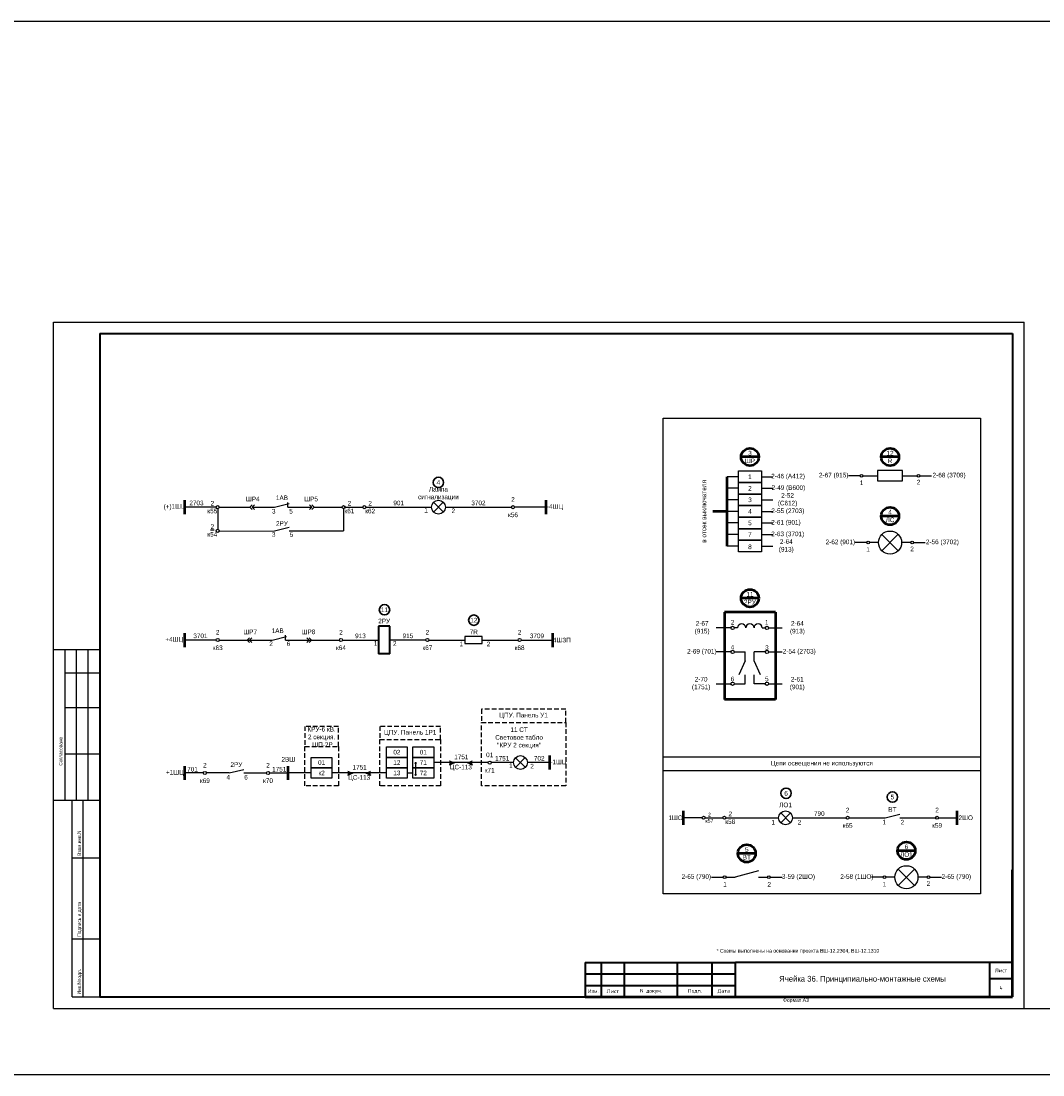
# Model space of a CAD drawing. Header units: millimetres. Extents: x 4897 to 12009, y -3017 to 2708.
# Tile 11 of 86: x 6491 to 6934, y -3017 to -2561. Entities that reach past the tile are written whole.
import ezdxf
from ezdxf.enums import TextEntityAlignment as Align

# ---------------------------------------------------------------- set-up
doc = ezdxf.new("R2010")
doc.units = ezdxf.units.MM
doc.linetypes.add('JIS_02_2.0', pattern=[3, 2, -1])
doc.layers.add('основная 0.5', color=7, linetype='Continuous', lineweight=50)
doc.styles.add('SIMPLEX', font='txt', dxfattribs={"height": 5})

msp = doc.modelspace()

# ---------------------------------------------------------------- hatches: boundary and pattern name
h = msp.add_hatch(color=256)
h.dxf.hatch_style = 1
h.paths.add_polyline_path([(6676.72, -2881.09), (6679.06, -2882.09), (6676.72, -2883.09)])
h = msp.add_hatch(color=256)
h.dxf.hatch_style = 1
h.paths.add_polyline_path([(6686.7, -2883.09), (6684.36, -2882.09), (6686.7, -2881.09)])
h = msp.add_hatch(color=256)
h.dxf.hatch_style = 1
h.paths.add_polyline_path([(6632.71, -2885.59), (6635.05, -2886.59), (6632.71, -2887.59)])
h = msp.add_hatch(color=256)
h.dxf.hatch_style = 1
h.paths.add_polyline_path([(6642.7, -2887.59), (6640.35, -2886.59), (6642.7, -2885.59)])

# ---------------------------------------------------------------- linework, layer by layer
for p, q in [((6505.4, -2988.55), (6505.4, -2691.5)), ((6505.4, -2691.5), (6925.41, -2691.5)), ((6505.4, -2988.55), (6505.4, -2691.5)), ((6925.41, -2988.55), (6925.41, -2691.5)), ((6925.41, -2988.55), (6925.41, -2691.5)), ((6854.51, -2758), (6849.51, -2758)), ((6855.71, -2758), (6862.03, -2758)), ((6872.86, -2755.74), (6862.03, -2755.74)), ((6872.86, -2758), (6879.17, -2758)), ((6880.37, -2758), (6885.37, -2758)), ((6801.79, -2758.42), (6796.95, -2758.42)), ((6811.79, -2758.42), (6816.64, -2758.42)), ((6801.79, -2763.42), (6796.95, -2763.42)), ((6811.79, -2763.42), (6816.64, -2763.42)), ((6575.79, -2771.59), (6562.15, -2771.59)), ((6674.97, -2771.59), (6703.58, -2771.59)), ((6718.55, -2771.59), (6704.91, -2771.59)), ((6801.79, -2768.42), (6796.95, -2768.42)), ((6811.79, -2768.42), (6816.64, -2768.42)), ((6576.45, -2772.26), (6576.45, -2781.17)), ((6630.92, -2772.26), (6630.92, -2781.83)), ((6801.79, -2773.42), (6796.95, -2773.42)), ((6811.79, -2773.42), (6816.64, -2773.42)), ((6801.79, -2778.42), (6796.95, -2778.42)), ((6811.79, -2778.42), (6816.64, -2778.42)), ((6801.79, -2783.42), (6796.95, -2783.42)), ((6811.79, -2783.42), (6816.64, -2783.42)), ((6801.79, -2788.41), (6796.95, -2788.41)), ((6811.79, -2788.41), (6816.64, -2788.41)), ((6857.32, -2786.9), (6852.32, -2786.9)), ((6862.44, -2786.9), (6858.52, -2786.9)), ((6876.36, -2786.9), (6872.44, -2786.9)), ((6877.56, -2786.9), (6882.56, -2786.9)), ((6575.79, -2829.09), (6562.15, -2829.09)), ((6630.45, -2829.09), (6645.98, -2829.09)), ((6666.52, -2829.09), (6650.98, -2829.09)), ((6525.4, -2833.31), (6505.4, -2833.31)), ((6510.4, -2898.31), (6510.4, -2833.31)), ((6515.4, -2898.31), (6515.4, -2833.31)), ((6520.4, -2898.31), (6520.4, -2833.31)), ((6510.4, -2843.31), (6525.4, -2843.31)), ((6510.4, -2858.31), (6525.4, -2858.31)), ((6510.4, -2878.31), (6525.4, -2878.31)), ((6676.72, -2883.09), (6679.06, -2882.09)), ((6684.36, -2882.09), (6686.7, -2883.09)), ((6570.22, -2886.59), (6562.15, -2886.59)), ((6581.38, -2886.59), (6571.55, -2886.59)), ((6587.73, -2886.59), (6597.56, -2886.59)), ((6598.93, -2886.59), (6607, -2886.59)), ((6616.91, -2886.59), (6607, -2886.59)), ((6632.71, -2887.59), (6635.05, -2886.59)), ((6640.35, -2886.59), (6642.7, -2887.59)), ((6505.4, -2898.31), (6525.4, -2898.31)), ((6513.4, -2983.5), (6513.4, -2898.31)), ((6518.27, -2983.5), (6518.27, -2898.31)), ((6786.08, -2905.97), (6778, -2905.97)), ((6787.4, -2905.97), (6795.06, -2905.97)), ((6796.39, -2905.97), (6819.22, -2905.97)), ((6825.22, -2905.97), (6848.39, -2905.97)), ((6849.72, -2905.97), (6865.25, -2905.97)), ((6871.6, -2905.97), (6887.14, -2905.97)), ((6888.46, -2905.97), (6896.54, -2905.97)), ((6513.4, -2923.31), (6525.4, -2923.31)), ((6810.49, -2928.86), (6800.36, -2931.69)), ((6864.39, -2931.69), (6859.39, -2931.69)), ((6869.51, -2931.69), (6865.59, -2931.69)), ((6883.43, -2931.69), (6879.51, -2931.69)), ((6884.63, -2931.69), (6889.63, -2931.69)), ((6513.4, -2958.31), (6525.4, -2958.31)), ((6513.4, -2983.5), (6525.4, -2983.5)), ((6505.4, -2988.55), (6925.41, -2988.55))]:
    msp.add_line(p, q)
at = {"lineweight": 40}
for p, q in [((6525.4, -2696.5), (6920.49, -2696.5)), ((6920.49, -2696.5), (6920.49, -2983.5)), ((6650.98, -2823.09), (6645.98, -2823.09)), ((6645.98, -2823.09), (6645.98, -2835.09)), ((6650.98, -2835.09), (6650.98, -2823.09)), ((6650.98, -2835.09), (6645.98, -2835.09)), ((6735.49, -2968.51), (6800.49, -2968.51)), ((6910.49, -2968.5), (6910.49, -2983.5)), ((6735.49, -2973.51), (6800.49, -2973.51)), ((6910.49, -2975.5), (6920.49, -2975.5)), ((6735.49, -2978.51), (6800.49, -2978.51)), ((6525.4, -2983.5), (6920.49, -2983.5))]:
    msp.add_line(p, q, dxfattribs=at)
at = {"linetype": 'Continuous', "lineweight": 40}
msp.add_line((6525.4, -2696.5), (6525.4, -2983.5), dxfattribs=at)
at = {"lineweight": 50}
for p, q in [((6810.62, -2749.88), (6802.97, -2749.88)), ((6871.27, -2749.88), (6863.62, -2749.88)), ((6796.95, -2788.41), (6796.95, -2758.42)), ((6796.95, -2773.42), (6790.66, -2773.42)), ((6871.27, -2775.42), (6863.62, -2775.42)), ((6810.62, -2810.98), (6802.97, -2810.98)), ((6817.84, -2817.01), (6795.75, -2817.01)), ((6795.75, -2817.01), (6795.75, -2854.81)), ((6817.84, -2817.01), (6817.84, -2854.81)), ((6721.42, -2832.09), (6721.42, -2826.09)), ((6817.84, -2854.81), (6795.75, -2854.81)), ((6562.15, -2889.59), (6562.15, -2883.59)), ((6607, -2889.59), (6607, -2883.59)), ((6778, -2908.97), (6778, -2902.97)), ((6896.54, -2908.97), (6896.54, -2902.97)), ((6809.25, -2921.36), (6801.6, -2921.36)), ((6878.33, -2920.21), (6870.68, -2920.21))]:
    msp.add_line(p, q, dxfattribs=at)
at = {"color": 7}
for p, q in [((6862.03, -2755.74), (6862.03, -2760.26)), ((6872.86, -2760.26), (6872.86, -2755.74)), ((6862.03, -2760.26), (6872.86, -2760.26)), ((6577.12, -2771.59), (6590.31, -2771.59)), ((6591.35, -2771.59), (6601.07, -2771.59)), ((6601.07, -2771.59), (6607.42, -2770.07)), ((6606.86, -2771.59), (6606.86, -2769.5)), ((6606.86, -2771.59), (6617.15, -2771.59)), ((6618.18, -2771.59), (6630.25, -2771.59)), ((6631.58, -2771.59), (6639.23, -2771.59)), ((6640.56, -2771.59), (6668.97, -2771.59)), ((6601.07, -2781.83), (6607.42, -2780.31)), ((6577.11, -2781.92), (6601.07, -2781.83)), ((6607.42, -2781.83), (6630.92, -2781.83)), ((6798.57, -2823.83), (6792.15, -2823.83)), ((6801.43, -2823.83), (6800.01, -2823.83)), ((6812.11, -2823.83), (6813.45, -2823.83)), ((6814.89, -2823.83), (6820.79, -2823.83)), ((6577.12, -2829.09), (6599.95, -2829.09)), ((6599.95, -2829.09), (6606.29, -2827.57)), ((6605.74, -2829.09), (6605.74, -2827)), ((6605.74, -2829.09), (6629.12, -2829.09)), ((6667.85, -2829.09), (6683.38, -2829.09)), ((6690.92, -2829.09), (6706.45, -2829.09)), ((6707.78, -2829.09), (6721.42, -2829.09)), ((6798.57, -2834.23), (6792.15, -2834.23)), ((6800.01, -2834.23), (6804.68, -2834.23)), ((6804.68, -2838.13), (6804.68, -2834.23)), ((6813.45, -2834.23), (6808.63, -2834.23)), ((6808.63, -2838.13), (6808.63, -2834.23)), ((6814.89, -2834.23), (6820.79, -2834.23)), ((6804.68, -2838.13), (6801.92, -2844.09)), ((6811.39, -2844.09), (6808.63, -2838.13)), ((6804.68, -2847.99), (6804.68, -2844.09)), ((6808.63, -2847.99), (6808.63, -2844.09)), ((6792.15, -2847.99), (6798.57, -2847.99)), ((6800.01, -2847.99), (6804.68, -2847.99)), ((6813.45, -2847.99), (6808.63, -2847.99)), ((6814.89, -2847.99), (6820.79, -2847.99)), ((6581.38, -2886.59), (6587.73, -2885.07)), ((6662.11, -2882.34), (6662.11, -2887.34)), ((6693.5, -2882.09), (6669.92, -2882.09)), ((6693.5, -2882.09), (6669.92, -2882.09)), ((6693.5, -2882.09), (6693.01, -2882.09)), ((6704.46, -2882.09), (6694.83, -2882.09)), ((6704.46, -2882.09), (6694.83, -2882.09)), ((6697.27, -2882.09), (6694.83, -2882.09)), ((6720.09, -2882.09), (6710.46, -2882.09)), ((6649.49, -2886.59), (6625.91, -2886.59)), ((6658.49, -2886.59), (6660.92, -2886.59)), ((6824.34, -2908.09), (6820.09, -2903.86)), ((6820.11, -2908.11), (6824.32, -2903.84)), ((6865.25, -2905.97), (6871.6, -2904.45)), ((6790.16, -2931.69), (6795.24, -2931.69)), ((6796.44, -2931.69), (6800.36, -2931.69)), ((6810.49, -2931.69), (6814.41, -2931.69)), ((6815.61, -2931.69), (6820.69, -2931.69))]:
    msp.add_line(p, q, dxfattribs=at)
at = {"color": 1, "lineweight": 50}
for p, q in [((6562.15, -2774.59), (6562.15, -2768.59)), ((6562.15, -2832.09), (6562.15, -2826.09))]:
    msp.add_line(p, q, dxfattribs=at)
at = {"color": 2}
for p, q in [((6674.1, -2773.71), (6669.85, -2769.48)), ((6669.86, -2773.73), (6674.08, -2769.46)), ((6709.59, -2884.2), (6705.33, -2879.97)), ((6705.35, -2884.22), (6709.57, -2879.95))]:
    msp.add_line(p, q, dxfattribs=at)
at = {"color": 5, "lineweight": 50}
for p, q in [((6718.55, -2774.59), (6718.55, -2768.59)), ((6720.09, -2879.09), (6720.09, -2885.09))]:
    msp.add_line(p, q, dxfattribs=at)
at = {"color": 40, "true_color": 0xf8d731}
for p, q in [((6870.98, -2790.42), (6863.9, -2783.36)), ((6863.92, -2790.44), (6870.96, -2783.34)), ((6867.44, -2786.9), (6867.44, -2786.9)), ((6878.05, -2935.21), (6870.97, -2928.15)), ((6870.98, -2935.23), (6878.02, -2928.13)), ((6874.51, -2931.69), (6874.51, -2931.69))]:
    msp.add_line(p, q, dxfattribs=at)
at = {"linetype": 'Continuous'}
for p, q in [((6525.4, -2842.49), (6525.4, -2862.49)), ((6525.4, -2882.49), (6525.4, -2902.49))]:
    msp.add_line(p, q, dxfattribs=at)
at = {"color": 1}
msp.add_line((6925.41, -2988.55), (6953.52, -2988.55), dxfattribs=at)
at = {"color": 2}
msp.add_lwpolyline([(5136.09, -2561.29), (7309.7, -2561.29), (7309.7, -3017.22), (5136.09, -3017.22)], close=True, dxfattribs=at)
for points in [[(6769.27, -2733.03), (6906.58, -2733.03), (6906.58, -2938.91), (6769.27, -2938.91)], [(6811.79, -2760.92), (6801.79, -2760.92), (6801.79, -2755.92), (6811.79, -2755.92)], [(6811.79, -2765.92), (6801.79, -2765.92), (6801.79, -2760.92), (6811.79, -2760.92)], [(6811.79, -2770.92), (6801.79, -2770.92), (6801.79, -2765.92), (6811.79, -2765.92)], [(6811.79, -2775.92), (6801.79, -2775.92), (6801.79, -2770.92), (6811.79, -2770.92)], [(6811.79, -2780.92), (6801.79, -2780.92), (6801.79, -2775.92), (6811.79, -2775.92)], [(6811.79, -2785.91), (6801.79, -2785.91), (6801.79, -2780.92), (6811.79, -2780.92)], [(6811.79, -2785.91), (6801.79, -2785.91), (6801.79, -2780.92), (6811.79, -2780.92)], [(6811.79, -2790.91), (6801.79, -2790.91), (6801.79, -2785.91), (6811.79, -2785.91)], [(6769.27, -2879.58), (6906.58, -2879.58), (6906.58, -2885.71), (6769.27, -2885.71)]]:
    msp.add_lwpolyline(points, close=True)
at = {"color": 7}
for points in [[(6591.35, -2770.56), (6590.31, -2771.59), (6591.35, -2772.62)], [(6592.38, -2770.56), (6591.35, -2771.59), (6592.38, -2772.62)], [(6616.12, -2770.56), (6617.15, -2771.59), (6616.12, -2772.62)], [(6617.15, -2770.56), (6618.18, -2771.59), (6617.15, -2772.62)], [(6590.22, -2828.06), (6589.19, -2829.09), (6590.22, -2830.12)], [(6591.25, -2828.06), (6590.22, -2829.09), (6591.25, -2830.12)], [(6614.99, -2828.06), (6616.02, -2829.09), (6614.99, -2830.12)], [(6616.02, -2828.06), (6617.05, -2829.09), (6616.02, -2830.12)]]:
    msp.add_lwpolyline(points, dxfattribs=at)
for points in [[(6690.92, -2827.59), (6683.38, -2827.59), (6683.38, -2830.59), (6690.92, -2830.59)], [(6658.49, -2879.84), (6649.49, -2879.84), (6649.49, -2875.34), (6658.49, -2875.34)], [(6669.92, -2879.84), (6660.92, -2879.84), (6660.92, -2875.34), (6669.92, -2875.34)], [(6625.91, -2884.34), (6616.91, -2884.34), (6616.91, -2879.84), (6625.91, -2879.84)], [(6658.49, -2884.34), (6649.49, -2884.34), (6649.49, -2879.84), (6658.49, -2879.84)], [(6669.92, -2884.34), (6660.92, -2884.34), (6660.92, -2879.84), (6669.92, -2879.84)], [(6625.91, -2888.84), (6616.91, -2888.84), (6616.91, -2884.34), (6625.91, -2884.34)], [(6658.49, -2888.84), (6649.49, -2888.84), (6649.49, -2884.34), (6658.49, -2884.34)], [(6669.92, -2888.84), (6660.92, -2888.84), (6660.92, -2884.34), (6669.92, -2884.34)]]:
    msp.add_lwpolyline(points, close=True, dxfattribs=at)
at = {"color": 32, "linetype": 'JIS_02_2.0', "true_color": 0xcd6928}
for points in [[(6727.07, -2859.01), (6727.07, -2859.01), (6690.57, -2859.01), (6690.57, -2864.7), (6727.07, -2864.7), (6727.07, -2859.01)], [(6628.68, -2866.41), (6628.68, -2866.41), (6614.14, -2866.41), (6614.14, -2875.1), (6628.68, -2875.1), (6628.68, -2866.41)], [(6672.87, -2866.41), (6672.87, -2866.41), (6646.62, -2866.41), (6646.62, -2872.1), (6672.87, -2872.1), (6672.87, -2866.41)]]:
    msp.add_lwpolyline(points, dxfattribs=at)
for points in [[(6690.57, -2864.7), (6727.07, -2864.7), (6727.07, -2892.08), (6690.57, -2892.08)], [(6646.62, -2872.1), (6672.87, -2872.1), (6672.87, -2892.08), (6646.62, -2892.08)], [(6614.14, -2875.1), (6628.68, -2875.1), (6628.68, -2892.08), (6614.14, -2892.08)]]:
    msp.add_lwpolyline(points, close=True, dxfattribs=at)
at = {"color": 7, "const_width": 0.45}
for points in [[(6662.11, -2882.06, 1), (6662.11, -2882.61, 1)], [(6662.11, -2887.06, 1), (6662.11, -2887.61, 1)]]:
    msp.add_lwpolyline(points, format="xyb", close=True, dxfattribs=at)
at = {"lineweight": 50}
for centre in [(6806.79, -2749.88), (6867.44, -2749.88), (6867.44, -2775.42), (6806.79, -2810.98), (6805.42, -2921.36), (6874.51, -2920.21)]:
    msp.add_circle(centre, 3.82, dxfattribs=at)
for centre, radius in [((6855.11, -2758), 0.599), ((6879.77, -2758), 0.599), ((6576.45, -2771.59), 0.663), ((6630.92, -2771.59), 0.663), ((6671.97, -2771.59), 3), ((6704.25, -2771.59), 0.663), ((6576.45, -2781.83), 0.663), ((6857.92, -2786.9), 0.599), ((6876.96, -2786.9), 0.599), ((6576.45, -2829.09), 0.663), ((6667.18, -2829.09), 0.663), ((6707.46, -2882.09), 3), ((6570.89, -2886.59), 0.663), ((6598.22, -2886.59), 0.663), ((6786.74, -2905.97), 0.663), ((6795.72, -2905.97), 0.663), ((6849.06, -2905.97), 0.663), ((6887.8, -2905.97), 0.663), ((6795.84, -2931.69), 0.599), ((6815.01, -2931.69), 0.599), ((6864.99, -2931.69), 0.599), ((6884.03, -2931.69), 0.599)]:
    msp.add_circle(centre, radius)
at = {"lineweight": 30}
for centre in [(6671.97, -2760.86), (6648.64, -2815.98), (6687.3, -2820.48), (6822.43, -2895.38), (6868.43, -2896.99)]:
    msp.add_circle(centre, 2.25, dxfattribs=at)
at = {"color": 7}
for centre, radius in [((6639.9, -2771.59), 0.663), ((6867.44, -2786.9), 5), ((6799.29, -2823.83), 0.719), ((6814.17, -2823.83), 0.719), ((6629.79, -2829.09), 0.663), ((6707.11, -2829.09), 0.663), ((6799.29, -2834.23), 0.719), ((6814.17, -2834.23), 0.719), ((6799.29, -2847.99), 0.719), ((6814.17, -2847.99), 0.719), ((6694.16, -2882.09), 0.663), ((6822.22, -2905.97), 3), ((6874.51, -2931.69), 5)]:
    msp.add_circle(centre, radius, dxfattribs=at)
for centre in [(6803.21, -2823.83), (6806.77, -2823.83), (6810.33, -2823.83)]:
    msp.add_arc(centre, 1.78, 0, 180, dxfattribs=at)
at = {"layer": 'основная 0.5', "color": 0}
for p, q in [((6920.49, -2983.5), (6920.49, -2928.5)), ((6735.49, -2983.5), (6920.49, -2983.5))]:
    msp.add_line(p, q, dxfattribs=at)
at = {"layer": 'основная 0.5', "lineweight": 40}
for p, q in [((6735.49, -2968.51), (6735.49, -2983.5)), ((6742.49, -2983.5), (6742.49, -2968.51)), ((6752.49, -2983.5), (6752.49, -2968.51)), ((6775.49, -2983.5), (6775.49, -2968.51)), ((6790.49, -2983.5), (6790.49, -2968.51)), ((6800.49, -2983.5), (6800.49, -2968.5)), ((6800.49, -2968.5), (6920.49, -2968.5))]:
    msp.add_line(p, q, dxfattribs=at)

# ---------------------------------------------------------------- texts
at = {"color": 7, "style": 'SIMPLEX'}
for s, p in [('1', (6665.85, -2773.94)), ('3', (6599.92, -2774.35)), ('5', (6607.41, -2774.36)), ('2', (6677.65, -2774.14)), ('3', (6599.92, -2784.4)), ('5', (6607.61, -2784.42)), ('2', (6598.79, -2831.66)), ('6', (6606.28, -2831.66)), ('1', (6644.01, -2831.54)), ('2', (6652.32, -2831.54))]:
    msp.add_text(s, height=2, rotation=0, dxfattribs=at).set_placement(p)
at = {"linetype": 'Continuous', "style": 'SIMPLEX'}
for s, p in [('Согласовано', (6509.23, -2883.44)), ('Взам.инв.N', (6517.23, -2922.44)), ('Подпись и дата', (6517.23, -2957.44)), ('Инв.Nподл.', (6517.23, -2982.44))]:
    msp.add_text(s, height=1.5, rotation=90, dxfattribs=at).set_placement(p)
at = {"color": 4, "style": 'SIMPLEX'}
for p in [(6681.67, -2885.02), (6637.66, -2889.52)]:
    msp.add_text('ЦС-113', height=2, dxfattribs=at).set_placement(p, align=Align.CENTER)
at = {"color": 7, "style": 'SIMPLEX'}
for s, p in [('1', (6702.54, -2884.44)), ('2', (6711.74, -2884.64)), ('4', (6580.23, -2889.41)), ('6', (6587.92, -2889.43)), ('1', (6816.1, -2908.91)), ('2', (6827.47, -2908.93)), ('1', (6864.1, -2908.84)), ('2', (6872.01, -2908.87)), ('1', (6795.24, -2935.77)), ('2', (6814.36, -2935.77))]:
    msp.add_text(s, height=2, dxfattribs=at).set_placement(p)
at = {"color": 7, "char_height": 2, "attachment_point": 5, "style": 'SIMPLEX'}
for s, insert, width in [('3\\PШР', (6806.79, -2749.88), 4.7988), ('1', (6855.11, -2761.02), 13.1618), ('2', (6879.77, -2760.74), 13.1618), ('4\\PЛС', (6867.44, -2775.42), 6.0775), ('2-62 (901)', (6845.92, -2786.9), 12.5527), ('1', (6857.92, -2789.91), 13.1618), ('2', (6876.96, -2789.63), 13.1618), ('11\\P2РУ', (6806.79, -2810.98), 7.4485), ('2РУ', (6648.48, -2820.84), 5), ('2', (6799.29, -2821.4), 14.6163), ('\\pt4;1', (6814.04, -2821.44), 14.6163), ('4', (6799.23, -2832.17), 14.6163), ('3', (6814.13, -2832.33), 14.6163), ('6', (6799.23, -2845.93), 14.6163), ('5', (6814.1, -2845.93), 14.6163), ('{\\C256;ЦПУ. Панель У1}', (6708.82, -2861.85), 36.5002), ('{\\C256;КРУ-6 кВ. \\P2 секция.\\P ШП-2Р}', (6621.41, -2870.99), 14.5393), ('\\P\\P11 СТ\\PСветовое табло "КРУ 2 секция"', (6706.88, -2868.14), 20.9094), ('{\\C256;ЦПУ. Панель 1Р1}', (6659.75, -2869.26), 26.2508), ('02', (6653.99, -2877.59), 3.0895), ('01', (6665.42, -2877.59), 3.0895), ('2ВШ', (6607, -2880.67), 7.3438), ('01', (6621.41, -2882.09), 3.0895), ('12', (6653.99, -2882.09), 3.0895), ('71', (6665.42, -2882.09), 3.0895), ('1751', (6681.89, -2879.64), 3.0895), ('01\\P\\Pк71', (6694.16, -2882.09), 3.0895), ('1751', (6699.56, -2880.27), 3.0895), ('702', (6715.61, -2880.27), 3.0895), ('-1ШЦ', (6723.92, -2882.09), 7.5913), ('\\pt6;+1ШЦ', (6557.9, -2886.59), 8.4887), ('\\pt6;701', (6565.54, -2884.99), 6.6158), ('2\\P\\Pк69', (6570.89, -2886.59), 3.0895), ('2РУ', (6584.55, -2882.98), 3.0895), ('2\\P\\Pк70', (6598.22, -2886.59), 4.2649), ('\\pt6;1751', (6603.06, -2884.99), 6.6158), ('к2', (6621.41, -2886.59), 3.0895), ('1751', (6637.88, -2884.14), 3.0895), ('13', (6653.99, -2886.59), 3.0895), ('72', (6665.42, -2886.59), 3.0895), ('{\\C256;Цепи освещения не используются}', (6837.93, -2882.64), 137.3076), ('ЛО1', (6822.22, -2900.43), 3.0895), ('2\\Pк58', (6798.28, -2905.97), 3.0895), ('\\pt12;790', (6836.81, -2904.15), 12.8189), ('2\\P\\Pк65', (6849.06, -2905.97), 3.0895), ('ВТ', (6868.43, -2902.37), 3.0895), ('2\\P\\Pк59', (6887.8, -2905.97), 3.0895), ('1ШО', (6774.61, -2905.97), 6.7868), ('2ШО', (6900.19, -2905.97), 7.2939), ('\\pt8;5\\PВТ', (6805.42, -2921.36), 4.8313), ('2-65 (790)', (6783.59, -2931.69), 13.7171), ('\\pt12;3-59 (2ШО)', (6827.78, -2931.71), 19.2048), ('2-58 (1ШО)', (6853.08, -2931.69), 14.6163), ('2-65 (790)', (6896.13, -2931.69), 14.6163), ('1', (6864.99, -2934.7), 14.6163), ('2', (6884.03, -2934.42), 14.6163)]:
    msp.add_mtext(s, dxfattribs=dict(at, insert=insert, width=width))
at = {"char_height": 2, "attachment_point": 5, "style": 'SIMPLEX'}
for s, insert, width in [('12\\PR', (6867.44, -2749.88), 7.0866), ('2-46 (A412)', (6823.31, -2758.44), 13.7156), ('2-67 (915)', (6843.05, -2758), 11.9092), ('2-68 (3709)', (6892.99, -2758), 15.5624), ('\\pt10;2-49 (B600)', (6823.43, -2763.44), 13.733), ('2-52 (C612)', (6823.07, -2768.44), 13.3102), ('2-55 (2703)', (6823.2, -2773.44), 14.7418), ('2-61 (901)', (6822.37, -2778.44), 15.1895), ('2-63 (3701)', (6823.13, -2783.44), 13.2215), ('2-64 (913)', (6822.52, -2788.44), 10.4598), ('2-56 (3702)', (6890.08, -2786.9), 13.2684), ('2-67 (915)', (6786.1, -2823.83), 10.913), ('2-64 (913)', (6827.34, -2823.83), 10.1085), ('2-69 (701) ', (6785.98, -2834.23), 11.8284), ('2-54 (2703)', (6828.13, -2834.23), 14.124), ('2-70 (1751)', (6785.66, -2847.99), 12.2076), ('2-61 (901)', (6827.26, -2847.99), 10.796), ('6', (6822.43, -2895.38), 4.3874), ('5', (6868.43, -2896.99), 4.3874), ('6\\PЛО1', (6874.51, -2920.21), 4.3674)]:
    msp.add_mtext(s, dxfattribs=dict(at, insert=insert, width=width))
at = {"char_height": 2, "attachment_point": 5, "rotation": 0, "style": 'SIMPLEX'}
for s, insert, width in [('1', (6806.79, -2758.42), 9.9996), ('2', (6806.79, -2763.42), 9.9996), ('3', (6806.79, -2768.42), 9.9996), ('4', (6806.79, -2773.42), 9.9996), ('5', (6806.79, -2778.42), 9.9996), ('7', (6806.79, -2783.42), 9.9996), ('8', (6806.79, -2788.76), 9.9995)]:
    msp.add_mtext(s, dxfattribs=dict(at, insert=insert, width=width))
at = {"color": 7, "attachment_point": 5, "style": 'SIMPLEX'}
for s, insert, char_height, width, rotation in [('Лампа сигнализации', (6671.97, -2765.78), 2, 22.6485, 0), ('4', (6671.97, -2760.86), 2, 3.6193, 0), ('ШР4', (6591.63, -2768.05), 2, 3.6193, 0), ('1АВ', (6604.25, -2767.53), 2, 3.6193, 0), ('ШР5', (6616.86, -2768.05), 2, 3.6193, 0), ('2\\P\\Pк56', (6704.25, -2771.59), 2, 3.6193, 0), ('в отсек выключателя ', (6786.89, -2773.42), 2, 25.4968, 90), ('(+)1ШЦ', (6557.82, -2771.59), 2, 8.6639, 0), ('\\pt12;2703', (6567.25, -2769.77), 2, 3.6193, 0), ('2\\Pк55', (6574.11, -2771.59), 2, 3.6193, 0), ('2\\Pк61', (6633.44, -2771.59), 2, 3.6193, 0), ('2\\Pк62', (6642.42, -2771.59), 2, 3.6193, 0), ('\\pt12;901', (6654.77, -2769.77), 2, 3.6193, 0), ('\\pt12;3702', (6689.28, -2769.77), 2, 3.6193, 0), ('-4ШЦ', (6722.41, -2771.59), 2, 8.5086, 0), ('{\\L2}\\Pк54', (6574.12, -2781.69), 2, 3.6193, 0), ('2РУ', (6604.25, -2778.66), 2, 3.6193, 0), ('11', (6648.64, -2815.98), 2, 3.6193, 0), ('12', (6687.3, -2820.48), 2, 3.6193, 0), ('\\pt12;3701', (6568.97, -2827.27), 2, 6.4765, 0), ('2\\P\\Pк63', (6576.45, -2829.09), 2, 3.6193, 0), ('ШР7', (6590.51, -2825.55), 2, 3.6193, 0), ('1АВ', (6602.42, -2825.03), 2, 3.6193, 0), ('ШР8', (6615.73, -2825.55), 2, 3.6193, 0), ('2\\P\\Pк64', (6629.79, -2829.09), 2, 3.6193, 0), ('\\pt12;913', (6638.22, -2827.27), 2, 6.4765, 0), ('\\pt12;915', (6658.75, -2827.27), 2, 6.4765, 0), ('2\\P\\Pк67', (6667.18, -2829.09), 2, 3.6193, 0), ('7R', (6687.28, -2825.55), 2, 3.6193, 0), ('2\\P\\Pк68', (6707.11, -2829.09), 2, 3.6193, 0), ('\\pt12;3709', (6714.6, -2827.27), 2, 6.4765, 0), ('+4ШЦ', (6557.65, -2829.09), 2, 8.9939, 0), ('1', (6681.89, -2830.79), 2, 3.6193, 0), ('2', (6693.66, -2830.79), 2, 3.6193, 0), ('4ШЗП', (6725.39, -2829.09), 2, 7.9475, 0), ('2\\Pк57', (6789.26, -2905.97), 1.6, 3.6193, 360)]:
    msp.add_mtext(s, dxfattribs=dict(at, insert=insert, char_height=char_height, width=width, rotation=rotation))
at = {"lineweight": 35, "attachment_point": 5, "line_spacing_factor": 0.8, "style": 'SIMPLEX'}
for s, insert, char_height, width in [('\\pi-4.8,l6.4,t6.4;*^IСхемы выполнены на основании проекта ВШ-12.2304, ВШ-12.1310', (6826.78, -2963.74), 1.6, 185), ('{\\Fromans|c204;Лист}', (6915.49, -2972), 1.6, 10), ('Ячейка 36. Принципиально-монтажные схемы ', (6855.49, -2976), 2.5, 110), ('{\\Fromans|c204;Изм.}', (6738.99, -2981), 1.6, 7), ('{\\Fromans|c204;Лист}', (6747.49, -2981), 1.6, 10), ('{\\Fromans|c0;N \\Fromans|c204;докум.}', (6763.99, -2981), 1.6, 23), ('{\\Fromans|c204;Подп.}', (6782.99, -2981), 1.6, 15), ('{\\Fromans|c204;Дата}', (6795.49, -2981), 1.6, 10), ('{\\Fromans|c204;4}', (6915.49, -2979.5), 1.6, 10)]:
    msp.add_mtext(s, dxfattribs=dict(at, insert=insert, char_height=char_height, width=width))
at = {"lineweight": 30, "insert": (6821.09, -2984.03), "char_height": 1.6, "attachment_point": 1, "style": 'SIMPLEX'}
msp.add_mtext_dynamic_manual_height_columns('Формат А3', width=45.8537, gutter_width=12.5, heights=[0], dxfattribs=at)

doc.saveas('drawing.dxf')
